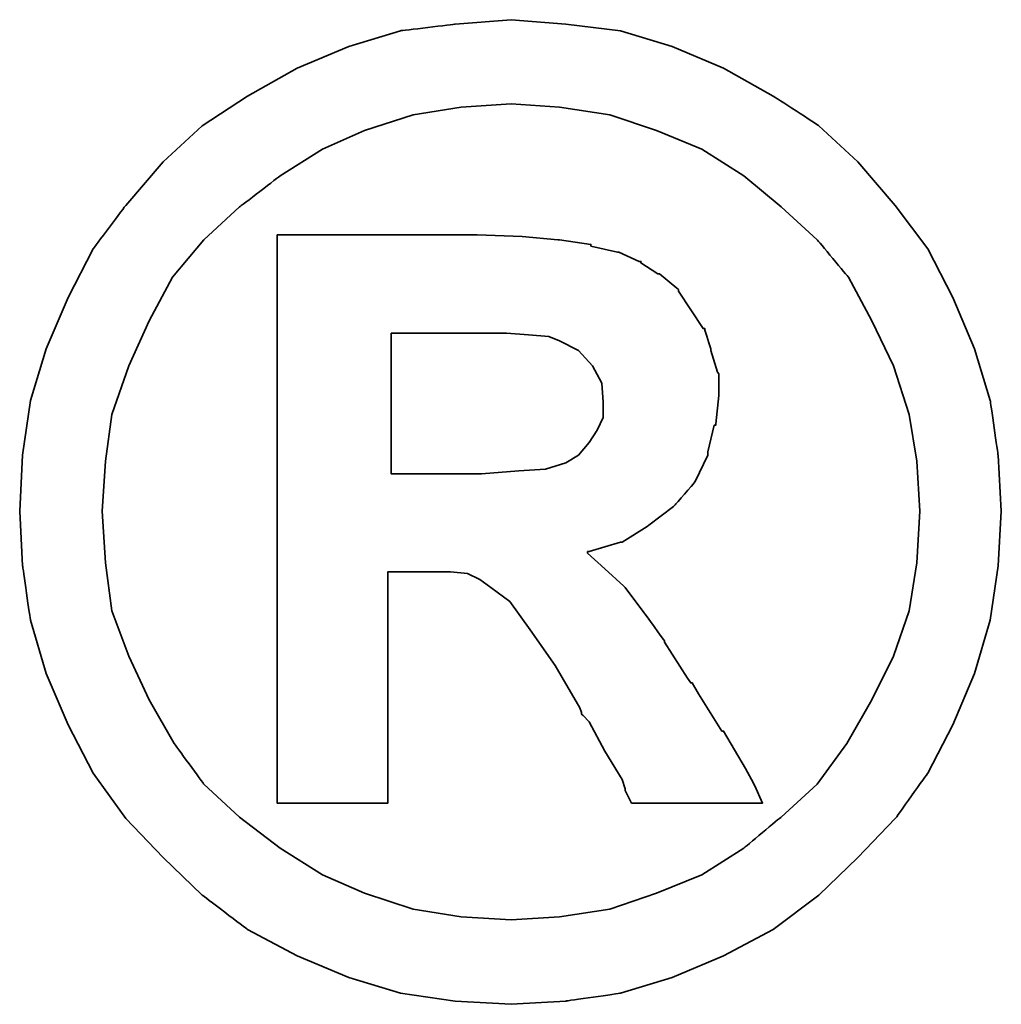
# Model space of a CAD drawing. Header units: millimetres. Extents: x -144 to 679, y 19 to 95.
# Tile 47 of 50: x -71.382 to -71.1, y 67.748 to 68.03. Entities that reach past the tile are written whole.
import ezdxf

# ---------------------------------------------------------------- set-up
doc = ezdxf.new("R2010")
doc.units = ezdxf.units.MM
doc.header["$LTSCALE"] = 0.1
doc.layers.add('DIM', color=4, linetype='CONTINUOUS')
doc.layers.add('layer 1', color=7, linetype='CONTINUOUS')

# ---------------------------------------------------------------- blocks, each defined once
blk = doc.blocks.new('TBI MOTION logo(完整正式版)')
at = {"layer": 'layer 1', "color": 22, "lineweight": 35}
for points, knots in [([(81.20634, 4.98624), (81.20634, 4.98624), (81.18649, 5.32862), (81.18649, 5.32862), (81.18649, 5.32862), (81.18649, 5.32862), (81.13886, 5.66206), (81.13886, 5.66206), (81.13886, 5.66206), (81.13886, 5.66206), (81.04359, 5.97764), (81.04359, 5.97764), (81.04359, 5.97764), (81.04359, 5.97764), (80.91061, 6.29124), (80.91061, 6.29124), (80.91061, 6.29124), (80.91061, 6.29124), (80.75778, 6.58697), (80.75778, 6.58697), (80.75778, 6.58697), (80.75778, 6.58697), (80.5593, 6.85294), (80.5593, 6.85294), (80.5593, 6.85294), (80.5593, 6.85294), (80.33105, 7.1189), (80.33105, 7.1189), (80.33105, 7.1189), (80.33105, 7.1189), (80.09287, 7.33921), (80.09287, 7.33921), (80.09287, 7.33921), (80.09287, 7.33921), (79.815, 7.51982), (79.815, 7.51982), (79.815, 7.51982), (79.815, 7.51982), (79.51133, 7.69051), (79.51133, 7.69051), (79.51133, 7.69051), (79.51133, 7.69051), (79.19773, 7.8235), (79.19773, 7.8235), (79.19773, 7.8235), (79.19773, 7.8235), (78.88215, 7.91877), (78.88215, 7.91877), (78.88215, 7.91877), (78.88215, 7.91877), (78.54871, 7.95846), (78.54871, 7.95846), (78.54871, 7.95846), (78.54871, 7.95846), (78.21526, 7.98625), (78.21526, 7.98625), (78.21526, 7.98625), (78.21526, 7.98625), (77.87388, 7.95846), (77.87388, 7.95846), (77.87388, 7.95846), (77.87388, 7.95846), (77.54044, 7.91877), (77.54044, 7.91877), (77.54044, 7.91877), (77.54044, 7.91877), (77.22485, 7.8235), (77.22485, 7.8235), (77.22485, 7.8235), (77.22485, 7.8235), (76.91027, 7.69051), (76.91027, 7.69051), (76.91027, 7.69051), (76.91027, 7.69051), (76.6056, 7.51982), (76.6056, 7.51982), (76.6056, 7.51982), (76.6056, 7.51982), (76.32972, 7.33921), (76.32972, 7.33921), (76.32972, 7.33921), (76.32972, 7.33921), (76.09154, 7.1189), (76.09154, 7.1189), (76.09154, 7.1189), (76.09154, 7.1189), (75.86329, 6.85294), (75.86329, 6.85294), (75.86329, 6.85294), (75.86329, 6.85294), (75.66382, 6.58697), (75.66382, 6.58697), (75.66382, 6.58697), (75.66382, 6.58697), (75.51099, 6.29124), (75.51099, 6.29124), (75.51099, 6.29124), (75.51099, 6.29124), (75.37702, 5.97764), (75.37702, 5.97764), (75.37702, 5.97764), (75.37702, 5.97764), (75.28175, 5.66206), (75.28175, 5.66206), (75.28175, 5.66206), (75.28175, 5.66206), (75.23411, 5.32862), (75.23411, 5.32862), (75.23411, 5.32862), (75.23411, 5.32862), (75.21625, 4.98624), (75.21625, 4.98624), (75.21625, 4.98624), (75.21625, 4.98624), (75.23411, 4.6528), (75.23411, 4.6528), (75.23411, 4.6528), (75.23411, 4.6528), (75.28175, 4.32035), (75.28175, 4.32035), (75.28175, 4.32035), (75.28175, 4.32035), (75.37702, 3.99583), (75.37702, 3.99583), (75.37702, 3.99583), (75.37702, 3.99583), (75.51099, 3.68224), (75.51099, 3.68224), (75.51099, 3.68224), (75.51099, 3.68224), (75.66382, 3.38749), (75.66382, 3.38749), (75.66382, 3.38749), (75.66382, 3.38749), (75.86329, 3.10963), (75.86329, 3.10963), (75.86329, 3.10963), (75.86329, 3.10963), (76.09154, 2.87145), (76.09154, 2.87145), (76.09154, 2.87145), (76.09154, 2.87145), (76.32972, 2.6432), (76.32972, 2.6432), (76.32972, 2.6432), (76.32972, 2.6432), (76.6056, 2.43381), (76.6056, 2.43381), (76.6056, 2.43381), (76.6056, 2.43381), (76.91027, 2.27205), (76.91027, 2.27205), (76.91027, 2.27205), (76.91027, 2.27205), (77.22485, 2.13906), (77.22485, 2.13906), (77.22485, 2.13906), (77.22485, 2.13906), (77.54044, 2.0438), (77.54044, 2.0438), (77.54044, 2.0438), (77.54044, 2.0438), (77.87388, 1.99616), (77.87388, 1.99616), (77.87388, 1.99616), (77.87388, 1.99616), (78.21526, 1.97631), (78.21526, 1.97631), (78.21526, 1.97631), (78.21526, 1.97631), (78.54871, 1.99616), (78.54871, 1.99616), (78.54871, 1.99616), (78.54871, 1.99616), (78.88215, 2.0438), (78.88215, 2.0438), (78.88215, 2.0438), (78.88215, 2.0438), (79.19773, 2.13906), (79.19773, 2.13906), (79.19773, 2.13906), (79.19773, 2.13906), (79.51133, 2.27205), (79.51133, 2.27205), (79.51133, 2.27205), (79.51133, 2.27205), (79.815, 2.43381), (79.815, 2.43381), (79.815, 2.43381), (79.815, 2.43381), (80.09287, 2.6432), (80.09287, 2.6432), (80.09287, 2.6432), (80.09287, 2.6432), (80.33105, 2.87145), (80.33105, 2.87145), (80.33105, 2.87145), (80.33105, 2.87145), (80.5593, 3.10963), (80.5593, 3.10963), (80.5593, 3.10963), (80.5593, 3.10963), (80.75778, 3.38749), (80.75778, 3.38749), (80.75778, 3.38749), (80.75778, 3.38749), (80.91061, 3.68224), (80.91061, 3.68224), (80.91061, 3.68224), (80.91061, 3.68224), (81.04359, 3.99583), (81.04359, 3.99583), (81.04359, 3.99583), (81.04359, 3.99583), (81.13886, 4.32035), (81.13886, 4.32035), (81.13886, 4.32035), (81.13886, 4.32035), (81.18649, 4.6528), (81.18649, 4.6528), (81.18649, 4.6528), (81.18649, 4.6528), (81.20634, 4.98624), (81.20634, 4.98624)], [0, 0, 0, 0, 0.0178571, 0.0178571, 0.0178571, 0.0178572, 0.0357143, 0.0357143, 0.0357143, 0.0357143, 0.0535714, 0.0535714, 0.0535714, 0.0535714, 0.0714286, 0.0714286, 0.0714286, 0.0714286, 0.0892857, 0.0892857, 0.0892857, 0.0892857, 0.1071429, 0.1071429, 0.1071429, 0.1071429, 0.125, 0.125, 0.125, 0.125, 0.1428571, 0.1428571, 0.1428571, 0.1428572, 0.1607143, 0.1607143, 0.1607143, 0.1607143, 0.1785714, 0.1785714, 0.1785714, 0.1785714, 0.1964286, 0.1964286, 0.1964286, 0.1964286, 0.2142857, 0.2142857, 0.2142857, 0.2142857, 0.2321429, 0.2321429, 0.2321429, 0.2321429, 0.25, 0.25, 0.25, 0.25, 0.2678571, 0.2678571, 0.2678571, 0.2678572, 0.2857143, 0.2857143, 0.2857143, 0.2857143, 0.3035714, 0.3035714, 0.3035714, 0.3035714, 0.3214286, 0.3214286, 0.3214286, 0.3214286, 0.3392857, 0.3392857, 0.3392857, 0.3392857, 0.3571429, 0.3571429, 0.3571429, 0.3571429, 0.375, 0.375, 0.375, 0.375, 0.3928571, 0.3928571, 0.3928571, 0.3928572, 0.4107143, 0.4107143, 0.4107143, 0.4107143, 0.4285714, 0.4285714, 0.4285714, 0.4285714, 0.4464286, 0.4464286, 0.4464286, 0.4464286, 0.4642857, 0.4642857, 0.4642857, 0.4642857, 0.4821429, 0.4821429, 0.4821429, 0.4821429, 0.5, 0.5, 0.5, 0.5, 0.5178571, 0.5178571, 0.5178571, 0.5178572, 0.5357143, 0.5357143, 0.5357143, 0.5357143, 0.5535714, 0.5535714, 0.5535714, 0.5535714, 0.5714286, 0.5714286, 0.5714286, 0.5714286, 0.5892857, 0.5892857, 0.5892857, 0.5892857, 0.6071429, 0.6071429, 0.6071429, 0.6071429, 0.625, 0.625, 0.625, 0.625, 0.6428571, 0.6428571, 0.6428571, 0.6428572, 0.6607143, 0.6607143, 0.6607143, 0.6607143, 0.6785714, 0.6785714, 0.6785714, 0.6785714, 0.6964286, 0.6964286, 0.6964286, 0.6964286, 0.7142857, 0.7142857, 0.7142857, 0.7142857, 0.7321429, 0.7321429, 0.7321429, 0.7321429, 0.75, 0.75, 0.75, 0.75, 0.7678571, 0.7678571, 0.7678571, 0.7678572, 0.7857143, 0.7857143, 0.7857143, 0.7857143, 0.8035714, 0.8035714, 0.8035714, 0.8035714, 0.8214286, 0.8214286, 0.8214286, 0.8214286, 0.8392857, 0.8392857, 0.8392857, 0.8392857, 0.8571429, 0.8571429, 0.8571429, 0.8571429, 0.875, 0.875, 0.875, 0.875, 0.8928571, 0.8928571, 0.8928571, 0.8928572, 0.9107143, 0.9107143, 0.9107143, 0.9107143, 0.9285714, 0.9285714, 0.9285714, 0.9285714, 0.9464286, 0.9464286, 0.9464286, 0.9464286, 0.9642857, 0.9642857, 0.9642857, 0.9642857, 0.9821429, 0.9821429, 0.9821429, 0.9821429, 1, 1, 1, 1]), ([(80.71014, 4.98624), (80.71014, 4.98624), (80.69129, 5.29091), (80.69129, 5.29091), (80.69129, 5.29091), (80.69129, 5.29091), (80.64464, 5.57672), (80.64464, 5.57672), (80.64464, 5.57672), (80.64464, 5.57672), (80.54937, 5.87245), (80.54937, 5.87245), (80.54937, 5.87245), (80.54937, 5.87245), (80.41639, 6.14833), (80.41639, 6.14833), (80.41639, 6.14833), (80.41639, 6.14833), (80.27349, 6.41429), (80.27349, 6.41429), (80.27349, 6.41429), (80.27349, 6.41429), (80.08295, 6.64255), (80.08295, 6.64255), (80.08295, 6.64255), (80.08295, 6.64255), (79.86264, 6.84301), (79.86264, 6.84301), (79.86264, 6.84301), (79.86264, 6.84301), (79.63439, 7.03355), (79.63439, 7.03355), (79.63439, 7.03355), (79.63439, 7.03355), (79.37835, 7.1963), (79.37835, 7.1963), (79.37835, 7.1963), (79.37835, 7.1963), (79.10246, 7.30944), (79.10246, 7.30944), (79.10246, 7.30944), (79.10246, 7.30944), (78.81665, 7.40471), (78.81665, 7.40471), (78.81665, 7.40471), (78.81665, 7.40471), (78.511, 7.45234), (78.511, 7.45234), (78.511, 7.45234), (78.511, 7.45234), (78.21526, 7.47219), (78.21526, 7.47219), (78.21526, 7.47219), (78.21526, 7.47219), (77.9106, 7.45234), (77.9106, 7.45234), (77.9106, 7.45234), (77.9106, 7.45234), (77.61685, 7.40471), (77.61685, 7.40471), (77.61685, 7.40471), (77.61685, 7.40471), (77.32012, 7.30944), (77.32012, 7.30944), (77.32012, 7.30944), (77.32012, 7.30944), (77.06309, 7.1963), (77.06309, 7.1963), (77.06309, 7.1963), (77.06309, 7.1963), (76.80606, 7.03355), (76.80606, 7.03355), (76.80606, 7.03355), (76.80606, 7.03355), (76.55797, 6.84301), (76.55797, 6.84301), (76.55797, 6.84301), (76.55797, 6.84301), (76.34063, 6.64255), (76.34063, 6.64255), (76.34063, 6.64255), (76.34063, 6.64255), (76.1491, 6.41429), (76.1491, 6.41429), (76.1491, 6.41429), (76.1491, 6.41429), (76.0062, 6.14833), (76.0062, 6.14833), (76.0062, 6.14833), (76.0062, 6.14833), (75.88314, 5.87245), (75.88314, 5.87245), (75.88314, 5.87245), (75.88314, 5.87245), (75.77794, 5.57672), (75.77794, 5.57672), (75.77794, 5.57672), (75.77794, 5.57672), (75.73924, 5.29091), (75.73924, 5.29091), (75.73924, 5.29091), (75.73924, 5.29091), (75.72039, 4.98624), (75.72039, 4.98624), (75.72039, 4.98624), (75.72039, 4.98624), (75.73924, 4.67165), (75.73924, 4.67165), (75.73924, 4.67165), (75.73924, 4.67165), (75.77794, 4.37791), (75.77794, 4.37791), (75.77794, 4.37791), (75.77794, 4.37791), (75.88314, 4.10102), (75.88314, 4.10102), (75.88314, 4.10102), (75.88314, 4.10102), (76.0062, 3.83407), (76.0062, 3.83407), (76.0062, 3.83407), (76.0062, 3.83407), (76.15902, 3.56811), (76.15902, 3.56811), (76.15902, 3.56811), (76.15902, 3.56811), (76.34063, 3.32001), (76.34063, 3.32001), (76.34063, 3.32001), (76.34063, 3.32001), (76.55797, 3.11955), (76.55797, 3.11955), (76.55797, 3.11955), (76.55797, 3.11955), (76.80606, 2.92901), (76.80606, 2.92901), (76.80606, 2.92901), (76.80606, 2.92901), (77.06309, 2.76725), (77.06309, 2.76725), (77.06309, 2.76725), (77.06309, 2.76725), (77.32012, 2.65412), (77.32012, 2.65412), (77.32012, 2.65412), (77.32012, 2.65412), (77.61685, 2.55786), (77.61685, 2.55786), (77.61685, 2.55786), (77.61685, 2.55786), (77.9106, 2.51022), (77.9106, 2.51022), (77.9106, 2.51022), (77.9106, 2.51022), (78.21526, 2.49137), (78.21526, 2.49137), (78.21526, 2.49137), (78.21526, 2.49137), (78.511, 2.51022), (78.511, 2.51022), (78.511, 2.51022), (78.511, 2.51022), (78.81665, 2.55786), (78.81665, 2.55786), (78.81665, 2.55786), (78.81665, 2.55786), (79.10246, 2.65412), (79.10246, 2.65412), (79.10246, 2.65412), (79.10246, 2.65412), (79.37835, 2.76725), (79.37835, 2.76725), (79.37835, 2.76725), (79.37835, 2.76725), (79.63439, 2.92901), (79.63439, 2.92901), (79.63439, 2.92901), (79.63439, 2.92901), (79.86264, 3.11955), (79.86264, 3.11955), (79.86264, 3.11955), (79.86264, 3.11955), (80.08295, 3.32001), (80.08295, 3.32001), (80.08295, 3.32001), (80.08295, 3.32001), (80.26356, 3.56811), (80.26356, 3.56811), (80.26356, 3.56811), (80.26356, 3.56811), (80.41639, 3.83407), (80.41639, 3.83407), (80.41639, 3.83407), (80.41639, 3.83407), (80.54937, 4.10102), (80.54937, 4.10102), (80.54937, 4.10102), (80.54937, 4.10102), (80.64464, 4.37791), (80.64464, 4.37791), (80.64464, 4.37791), (80.64464, 4.37791), (80.69129, 4.67165), (80.69129, 4.67165), (80.69129, 4.67165), (80.69129, 4.67165), (80.71014, 4.98624), (80.71014, 4.98624)], [0, 0, 0, 0, 0.0192308, 0.0192308, 0.0192308, 0.0192308, 0.0384615, 0.0384615, 0.0384615, 0.0384615, 0.0576923, 0.0576923, 0.0576923, 0.0576923, 0.0769231, 0.0769231, 0.0769231, 0.0769231, 0.0961538, 0.0961538, 0.0961538, 0.0961539, 0.1153846, 0.1153846, 0.1153846, 0.1153846, 0.1346154, 0.1346154, 0.1346154, 0.1346154, 0.1538462, 0.1538462, 0.1538462, 0.1538462, 0.1730769, 0.1730769, 0.1730769, 0.1730769, 0.1923077, 0.1923077, 0.1923077, 0.1923077, 0.2115385, 0.2115385, 0.2115385, 0.2115385, 0.2307692, 0.2307692, 0.2307692, 0.2307692, 0.25, 0.25, 0.25, 0.25, 0.2692308, 0.2692308, 0.2692308, 0.2692308, 0.2884615, 0.2884615, 0.2884615, 0.2884615, 0.3076923, 0.3076923, 0.3076923, 0.3076923, 0.3269231, 0.3269231, 0.3269231, 0.3269231, 0.3461538, 0.3461538, 0.3461538, 0.3461539, 0.3653846, 0.3653846, 0.3653846, 0.3653846, 0.3846154, 0.3846154, 0.3846154, 0.3846154, 0.4038462, 0.4038462, 0.4038462, 0.4038462, 0.4230769, 0.4230769, 0.4230769, 0.4230769, 0.4423077, 0.4423077, 0.4423077, 0.4423077, 0.4615385, 0.4615385, 0.4615385, 0.4615385, 0.4807692, 0.4807692, 0.4807692, 0.4807692, 0.5, 0.5, 0.5, 0.5, 0.5192308, 0.5192308, 0.5192308, 0.5192308, 0.5384615, 0.5384615, 0.5384615, 0.5384615, 0.5576923, 0.5576923, 0.5576923, 0.5576923, 0.5769231, 0.5769231, 0.5769231, 0.5769231, 0.5961538, 0.5961538, 0.5961538, 0.5961539, 0.6153846, 0.6153846, 0.6153846, 0.6153846, 0.6346154, 0.6346154, 0.6346154, 0.6346154, 0.6538462, 0.6538462, 0.6538462, 0.6538462, 0.6730769, 0.6730769, 0.6730769, 0.6730769, 0.6923077, 0.6923077, 0.6923077, 0.6923077, 0.7115385, 0.7115385, 0.7115385, 0.7115385, 0.7307692, 0.7307692, 0.7307692, 0.7307692, 0.75, 0.75, 0.75, 0.75, 0.7692308, 0.7692308, 0.7692308, 0.7692308, 0.7884615, 0.7884615, 0.7884615, 0.7884615, 0.8076923, 0.8076923, 0.8076923, 0.8076923, 0.8269231, 0.8269231, 0.8269231, 0.8269231, 0.8461538, 0.8461538, 0.8461538, 0.8461539, 0.8653846, 0.8653846, 0.8653846, 0.8653846, 0.8846154, 0.8846154, 0.8846154, 0.8846154, 0.9038462, 0.9038462, 0.9038462, 0.9038462, 0.9230769, 0.9230769, 0.9230769, 0.9230769, 0.9423077, 0.9423077, 0.9423077, 0.9423077, 0.9615385, 0.9615385, 0.9615385, 0.9615385, 0.9807692, 0.9807692, 0.9807692, 0.9807692, 1, 1, 1, 1]), ([(76.78721, 3.2823), (76.78721, 3.2823), (76.78721, 3.32001), (76.78721, 3.32001), (76.78721, 3.32001), (76.78721, 3.32001), (76.78721, 3.42422), (76.78721, 3.42422), (76.78721, 3.42422), (76.78721, 3.42422), (76.78721, 3.59689), (76.78721, 3.59689), (76.78721, 3.59689), (76.78721, 3.59689), (76.78721, 3.80529), (76.78721, 3.80529), (76.78721, 3.80529), (76.78721, 3.80529), (76.78721, 4.0524), (76.78721, 4.0524), (76.78721, 4.0524), (76.78721, 4.0524), (76.78721, 4.32035), (76.78721, 4.32035), (76.78721, 4.32035), (76.78721, 4.32035), (76.78721, 4.92868), (76.78721, 4.92868), (76.78721, 4.92868), (76.78721, 4.92868), (76.78721, 5.53801), (76.78721, 5.53801), (76.78721, 5.53801), (76.78721, 5.53801), (76.78721, 5.82482), (76.78721, 5.82482), (76.78721, 5.82482), (76.78721, 5.82482), (76.78721, 6.07291), (76.78721, 6.07291), (76.78721, 6.07291), (76.78721, 6.07291), (76.78721, 6.30017), (76.78721, 6.30017), (76.78721, 6.30017), (76.78721, 6.30017), (76.78721, 6.45399), (76.78721, 6.45399), (76.78721, 6.45399), (76.78721, 6.45399), (76.78721, 6.5572), (76.78721, 6.5572), (76.78721, 6.5572), (76.78721, 6.5572), (76.78721, 6.59689), (76.78721, 6.59689), (76.78721, 6.59689), (76.78721, 6.59689), (76.78721, 6.67232), (76.78721, 6.67232), (76.78721, 6.67232), (76.78721, 6.67232), (76.8537, 6.67232), (76.8537, 6.67232), (76.8537, 6.67232), (76.8537, 6.67232), (76.87355, 6.67232), (76.87355, 6.67232), (76.87355, 6.67232), (76.87355, 6.67232), (76.91027, 6.67232), (76.91027, 6.67232), (76.91027, 6.67232), (76.91027, 6.67232), (77.04424, 6.67232), (77.04424, 6.67232), (77.04424, 6.67232), (77.04424, 6.67232), (77.22485, 6.67232), (77.22485, 6.67232), (77.22485, 6.67232), (77.22485, 6.67232), (77.43524, 6.67232), (77.43524, 6.67232), (77.43524, 6.67232), (77.43524, 6.67232), (77.65357, 6.67232), (77.65357, 6.67232), (77.65357, 6.67232), (77.65357, 6.67232), (77.82625, 6.67232), (77.82625, 6.67232), (77.82625, 6.67232), (77.82625, 6.67232), (77.94037, 6.67232), (77.94037, 6.67232), (77.94037, 6.67232), (77.94037, 6.67232), (77.97709, 6.67232), (77.97709, 6.67232), (77.97709, 6.67232), (77.97709, 6.67232), (77.99694, 6.67232), (77.99694, 6.67232), (77.99694, 6.67232), (77.99694, 6.67232), (78.00686, 6.67232), (78.00686, 6.67232), (78.00686, 6.67232), (78.00686, 6.67232), (78.28275, 6.6624), (78.28275, 6.6624), (78.28275, 6.6624), (78.28275, 6.6624), (78.50107, 6.64255), (78.50107, 6.64255), (78.50107, 6.64255), (78.50107, 6.64255), (78.511, 6.64255), (78.511, 6.64255), (78.511, 6.64255), (78.511, 6.64255), (78.70154, 6.61476), (78.70154, 6.61476), (78.70154, 6.61476), (78.70154, 6.61476), (78.70154, 6.60483), (78.70154, 6.60483), (78.70154, 6.60483), (78.70154, 6.60483), (78.86429, 6.56713), (78.86429, 6.56713), (78.86429, 6.56713), (78.86429, 6.56713), (78.87223, 6.56713), (78.87223, 6.56713), (78.87223, 6.56713), (78.87223, 6.56713), (78.99727, 6.51056), (78.99727, 6.51056), (78.99727, 6.51056), (78.99727, 6.51056), (79.00719, 6.51056), (79.00719, 6.51056), (79.00719, 6.51056), (79.00719, 6.51056), (79.00719, 6.50162), (79.00719, 6.50162), (79.00719, 6.50162), (79.00719, 6.50162), (79.1104, 6.43415), (79.1104, 6.43415), (79.1104, 6.43415), (79.1104, 6.43415), (79.12132, 6.43415), (79.12132, 6.43415), (79.12132, 6.43415), (79.12132, 6.43415), (79.22552, 6.34781), (79.22552, 6.34781), (79.22552, 6.34781), (79.22552, 6.34781), (79.23544, 6.33888), (79.23544, 6.33888), (79.23544, 6.33888), (79.23544, 6.33888), (79.23544, 6.32895), (79.23544, 6.32895), (79.23544, 6.32895), (79.23544, 6.32895), (79.31087, 6.21483), (79.31087, 6.21483), (79.31087, 6.21483), (79.31087, 6.21483), (79.38629, 6.1007), (79.38629, 6.1007), (79.38629, 6.1007), (79.38629, 6.1007), (79.3972, 6.1007), (79.3972, 6.1007), (79.3972, 6.1007), (79.3972, 6.1007), (79.3972, 6.09078), (79.3972, 6.09078), (79.3972, 6.09078), (79.3972, 6.09078), (79.43392, 5.97764), (79.43392, 5.97764), (79.43392, 5.97764), (79.43392, 5.97764), (79.43392, 5.96772), (79.43392, 5.96772), (79.43392, 5.96772), (79.43392, 5.96772), (79.47362, 5.83474), (79.47362, 5.83474), (79.47362, 5.83474), (79.47362, 5.83474), (79.48156, 5.82482), (79.48156, 5.82482), (79.48156, 5.82482), (79.48156, 5.82482), (79.48156, 5.69977), (79.48156, 5.69977), (79.48156, 5.69977), (79.48156, 5.69977), (79.48156, 5.69183), (79.48156, 5.69183), (79.48156, 5.69183), (79.48156, 5.69183), (79.4637, 5.51915), (79.4637, 5.51915), (79.4637, 5.51915), (79.4637, 5.51915), (79.4637, 5.51122), (79.4637, 5.51122), (79.4637, 5.51122), (79.4637, 5.51122), (79.45377, 5.51122), (79.45377, 5.51122), (79.45377, 5.51122), (79.45377, 5.51122), (79.41507, 5.34847), (79.41507, 5.34847), (79.41507, 5.34847), (79.41507, 5.34847), (79.41507, 5.33854), (79.41507, 5.33854), (79.41507, 5.33854), (79.41507, 5.33854), (79.41507, 5.32862), (79.41507, 5.32862), (79.41507, 5.32862), (79.41507, 5.32862), (79.33865, 5.16785), (79.33865, 5.16785), (79.33865, 5.16785), (79.33865, 5.16785), (79.33071, 5.15693), (79.33071, 5.15693), (79.33071, 5.15693), (79.33071, 5.15693), (79.2156, 5.02495), (79.2156, 5.02495), (79.2156, 5.02495), (79.2156, 5.02495), (79.20567, 5.01502), (79.20567, 5.01502), (79.20567, 5.01502), (79.20567, 5.01502), (79.05483, 4.89991), (79.05483, 4.89991), (79.05483, 4.89991), (79.05483, 4.89991), (79.04491, 4.89197), (79.04491, 4.89197), (79.04491, 4.89197), (79.04491, 4.89197), (78.89208, 4.7967), (78.89208, 4.7967), (78.89208, 4.7967), (78.89208, 4.7967), (78.88215, 4.7967), (78.88215, 4.7967), (78.88215, 4.7967), (78.88215, 4.7967), (78.69161, 4.73913), (78.69161, 4.73913), (78.69161, 4.73913), (78.69161, 4.73913), (78.68169, 4.73913), (78.68169, 4.73913), (78.68169, 4.73913), (78.68169, 4.73913), (78.68169, 4.72921), (78.68169, 4.72921), (78.68169, 4.72921), (78.68169, 4.72921), (78.78688, 4.63394), (78.78688, 4.63394), (78.78688, 4.63394), (78.78688, 4.63394), (78.902, 4.52875), (78.902, 4.52875), (78.902, 4.52875), (78.902, 4.52875), (78.91093, 4.52081), (78.91093, 4.52081), (78.91093, 4.52081), (78.91093, 4.52081), (79.02506, 4.36798), (79.02506, 4.36798), (79.02506, 4.36798), (79.02506, 4.36798), (79.1501, 4.1953), (79.1501, 4.1953), (79.1501, 4.1953), (79.1501, 4.1953), (79.1501, 4.18736), (79.1501, 4.18736), (79.1501, 4.18736), (79.1501, 4.18736), (79.29201, 3.96705), (79.29201, 3.96705), (79.29201, 3.96705), (79.29201, 3.96705), (79.31087, 3.93828), (79.31087, 3.93828), (79.31087, 3.93828), (79.31087, 3.93828), (79.32079, 3.93828), (79.32079, 3.93828), (79.32079, 3.93828), (79.32079, 3.93828), (79.3585, 3.87178), (79.3585, 3.87178), (79.3585, 3.87178), (79.3585, 3.87178), (79.50141, 3.64353), (79.50141, 3.64353), (79.50141, 3.64353), (79.50141, 3.64353), (79.51133, 3.64353), (79.51133, 3.64353), (79.51133, 3.64353), (79.51133, 3.64353), (79.64431, 3.41528), (79.64431, 3.41528), (79.64431, 3.41528), (79.64431, 3.41528), (79.68202, 3.3478), (79.68202, 3.3478), (79.68202, 3.3478), (79.68202, 3.3478), (79.70187, 3.31009), (79.70187, 3.31009), (79.70187, 3.31009), (79.70187, 3.31009), (79.7495, 3.2049), (79.7495, 3.2049), (79.7495, 3.2049), (79.7495, 3.2049), (79.64431, 3.2049), (79.64431, 3.2049), (79.64431, 3.2049), (79.64431, 3.2049), (79.62546, 3.2049), (79.62546, 3.2049), (79.62546, 3.2049), (79.62546, 3.2049), (79.53912, 3.2049), (79.53912, 3.2049), (79.53912, 3.2049), (79.53912, 3.2049), (79.31087, 3.2049), (79.31087, 3.2049), (79.31087, 3.2049), (79.31087, 3.2049), (79.08262, 3.2049), (79.08262, 3.2049), (79.08262, 3.2049), (79.08262, 3.2049), (79.00719, 3.2049), (79.00719, 3.2049), (79.00719, 3.2049), (79.00719, 3.2049), (78.98735, 3.2049), (78.98735, 3.2049), (78.98735, 3.2049), (78.98735, 3.2049), (78.94964, 3.2049), (78.94964, 3.2049), (78.94964, 3.2049), (78.94964, 3.2049), (78.92979, 3.24459), (78.92979, 3.24459), (78.92979, 3.24459), (78.92979, 3.24459), (78.91093, 3.2823), (78.91093, 3.2823), (78.91093, 3.2823), (78.91093, 3.2823), (78.91093, 3.29223), (78.91093, 3.29223), (78.91093, 3.29223), (78.91093, 3.29223), (78.89208, 3.3478), (78.89208, 3.3478), (78.89208, 3.3478), (78.89208, 3.3478), (78.78688, 3.52048), (78.78688, 3.52048), (78.78688, 3.52048), (78.78688, 3.52048), (78.69161, 3.7001), (78.69161, 3.7001), (78.69161, 3.7001), (78.69161, 3.7001), (78.6539, 3.7388), (78.6539, 3.7388), (78.6539, 3.7388), (78.6539, 3.7388), (78.64398, 3.74873), (78.64398, 3.74873), (78.64398, 3.74873), (78.64398, 3.74873), (78.64398, 3.75766), (78.64398, 3.75766), (78.64398, 3.75766), (78.64398, 3.75766), (78.63405, 3.78644), (78.63405, 3.78644), (78.63405, 3.78644), (78.63405, 3.78644), (78.48321, 4.04347), (78.48321, 4.04347), (78.48321, 4.04347), (78.48321, 4.04347), (78.33038, 4.2618), (78.33038, 4.2618), (78.33038, 4.2618), (78.33038, 4.2618), (78.20732, 4.43447), (78.20732, 4.43447), (78.20732, 4.43447), (78.20732, 4.43447), (78.09221, 4.52081), (78.09221, 4.52081), (78.09221, 4.52081), (78.09221, 4.52081), (78.02472, 4.56845), (78.02472, 4.56845), (78.02472, 4.56845), (78.02472, 4.56845), (77.9493, 4.60616), (77.9493, 4.60616), (77.9493, 4.60616), (77.9493, 4.60616), (77.8451, 4.61608), (77.8451, 4.61608), (77.8451, 4.61608), (77.8451, 4.61608), (77.71113, 4.61608), (77.71113, 4.61608), (77.71113, 4.61608), (77.71113, 4.61608), (77.69128, 4.61608), (77.69128, 4.61608), (77.69128, 4.61608), (77.69128, 4.61608), (77.67342, 4.61608), (77.67342, 4.61608), (77.67342, 4.61608), (77.67342, 4.61608), (77.5583, 4.61608), (77.5583, 4.61608), (77.5583, 4.61608), (77.5583, 4.61608), (77.46303, 4.61608), (77.46303, 4.61608), (77.46303, 4.61608), (77.46303, 4.61608), (77.46303, 4.54761), (77.46303, 4.54761), (77.46303, 4.54761), (77.46303, 4.54761), (77.46303, 4.47318), (77.46303, 4.47318), (77.46303, 4.47318), (77.46303, 4.47318), (77.46303, 4.24294), (77.46303, 4.24294), (77.46303, 4.24294), (77.46303, 4.24294), (77.46303, 3.99583), (77.46303, 3.99583), (77.46303, 3.99583), (77.46303, 3.99583), (77.46303, 3.72888), (77.46303, 3.72888), (77.46303, 3.72888), (77.46303, 3.72888), (77.46303, 3.51055), (77.46303, 3.51055), (77.46303, 3.51055), (77.46303, 3.51055), (77.46303, 3.42422), (77.46303, 3.42422), (77.46303, 3.42422), (77.46303, 3.42422), (77.46303, 3.35773), (77.46303, 3.35773), (77.46303, 3.35773), (77.46303, 3.35773), (77.46303, 3.30017), (77.46303, 3.30017), (77.46303, 3.30017), (77.46303, 3.30017), (77.46303, 3.2823), (77.46303, 3.2823), (77.46303, 3.2823), (77.46303, 3.2823), (77.46303, 3.2049), (77.46303, 3.2049), (77.46303, 3.2049), (77.46303, 3.2049), (77.39753, 3.2049), (77.39753, 3.2049), (77.39753, 3.2049), (77.39753, 3.2049), (77.37768, 3.2049), (77.37768, 3.2049), (77.37768, 3.2049), (77.37768, 3.2049), (77.32012, 3.2049), (77.32012, 3.2049), (77.32012, 3.2049), (77.32012, 3.2049), (77.12165, 3.2049), (77.12165, 3.2049), (77.12165, 3.2049), (77.12165, 3.2049), (76.94897, 3.2049), (76.94897, 3.2049), (76.94897, 3.2049), (76.94897, 3.2049), (76.8924, 3.2049), (76.8924, 3.2049), (76.8924, 3.2049), (76.8924, 3.2049), (76.8537, 3.2049), (76.8537, 3.2049), (76.8537, 3.2049), (76.8537, 3.2049), (76.78721, 3.2049), (76.78721, 3.2049), (76.78721, 3.2049), (76.78721, 3.2049), (76.78721, 3.2823), (76.78721, 3.2823)], [0, 0, 0, 0, 0.0074074, 0.0074074, 0.0074074, 0.0074074, 0.0148148, 0.0148148, 0.0148148, 0.0148148, 0.0222222, 0.0222222, 0.0222222, 0.0222222, 0.0296296, 0.0296296, 0.0296296, 0.0296296, 0.037037, 0.037037, 0.037037, 0.037037, 0.0444444, 0.0444444, 0.0444444, 0.0444445, 0.0518519, 0.0518519, 0.0518519, 0.0518519, 0.0592593, 0.0592593, 0.0592593, 0.0592593, 0.0666667, 0.0666667, 0.0666667, 0.0666667, 0.0740741, 0.0740741, 0.0740741, 0.0740741, 0.0814815, 0.0814815, 0.0814815, 0.0814815, 0.0888889, 0.0888889, 0.0888889, 0.0888889, 0.0962963, 0.0962963, 0.0962963, 0.0962963, 0.1037037, 0.1037037, 0.1037037, 0.1037037, 0.1111111, 0.1111111, 0.1111111, 0.1111111, 0.1185185, 0.1185185, 0.1185185, 0.1185185, 0.1259259, 0.1259259, 0.1259259, 0.1259259, 0.1333333, 0.1333333, 0.1333333, 0.1333333, 0.1407407, 0.1407407, 0.1407407, 0.1407408, 0.1481481, 0.1481481, 0.1481481, 0.1481482, 0.1555556, 0.1555556, 0.1555556, 0.1555556, 0.162963, 0.162963, 0.162963, 0.162963, 0.1703704, 0.1703704, 0.1703704, 0.1703704, 0.1777778, 0.1777778, 0.1777778, 0.1777778, 0.1851852, 0.1851852, 0.1851852, 0.1851852, 0.1925926, 0.1925926, 0.1925926, 0.1925926, 0.2, 0.2, 0.2, 0.2, 0.2074074, 0.2074074, 0.2074074, 0.2074074, 0.2148148, 0.2148148, 0.2148148, 0.2148148, 0.2222222, 0.2222222, 0.2222222, 0.2222222, 0.2296296, 0.2296296, 0.2296296, 0.2296296, 0.237037, 0.237037, 0.237037, 0.237037, 0.2444444, 0.2444444, 0.2444444, 0.2444445, 0.2518519, 0.2518519, 0.2518519, 0.2518519, 0.2592593, 0.2592593, 0.2592593, 0.2592593, 0.2666667, 0.2666667, 0.2666667, 0.2666667, 0.2740741, 0.2740741, 0.2740741, 0.2740741, 0.2814815, 0.2814815, 0.2814815, 0.2814815, 0.2888889, 0.2888889, 0.2888889, 0.2888889, 0.2962963, 0.2962963, 0.2962963, 0.2962963, 0.3037037, 0.3037037, 0.3037037, 0.3037037, 0.3111111, 0.3111111, 0.3111111, 0.3111111, 0.3185185, 0.3185185, 0.3185185, 0.3185185, 0.3259259, 0.3259259, 0.3259259, 0.3259259, 0.3333333, 0.3333333, 0.3333333, 0.3333333, 0.3407407, 0.3407407, 0.3407407, 0.3407408, 0.3481481, 0.3481481, 0.3481481, 0.3481482, 0.3555556, 0.3555556, 0.3555556, 0.3555556, 0.362963, 0.362963, 0.362963, 0.362963, 0.3703704, 0.3703704, 0.3703704, 0.3703704, 0.3777778, 0.3777778, 0.3777778, 0.3777778, 0.3851852, 0.3851852, 0.3851852, 0.3851852, 0.3925926, 0.3925926, 0.3925926, 0.3925926, 0.4, 0.4, 0.4, 0.4, 0.4074074, 0.4074074, 0.4074074, 0.4074074, 0.4148148, 0.4148148, 0.4148148, 0.4148148, 0.4222222, 0.4222222, 0.4222222, 0.4222222, 0.4296296, 0.4296296, 0.4296296, 0.4296296, 0.437037, 0.437037, 0.437037, 0.437037, 0.4444444, 0.4444444, 0.4444444, 0.4444445, 0.4518519, 0.4518519, 0.4518519, 0.4518519, 0.4592593, 0.4592593, 0.4592593, 0.4592593, 0.4666667, 0.4666667, 0.4666667, 0.4666667, 0.4740741, 0.4740741, 0.4740741, 0.4740741, 0.4814815, 0.4814815, 0.4814815, 0.4814815, 0.4888889, 0.4888889, 0.4888889, 0.4888889, 0.4962963, 0.4962963, 0.4962963, 0.4962963, 0.5037037, 0.5037037, 0.5037037, 0.5037037, 0.5111111, 0.5111111, 0.5111111, 0.5111111, 0.5185185, 0.5185185, 0.5185185, 0.5185185, 0.5259259, 0.5259259, 0.5259259, 0.5259259, 0.5333333, 0.5333333, 0.5333333, 0.5333333, 0.5407407, 0.5407407, 0.5407407, 0.5407408, 0.5481481, 0.5481481, 0.5481481, 0.5481482, 0.5555556, 0.5555556, 0.5555556, 0.5555556, 0.562963, 0.562963, 0.562963, 0.562963, 0.5703704, 0.5703704, 0.5703704, 0.5703704, 0.5777778, 0.5777778, 0.5777778, 0.5777778, 0.5851852, 0.5851852, 0.5851852, 0.5851852, 0.5925926, 0.5925926, 0.5925926, 0.5925926, 0.6, 0.6, 0.6, 0.6, 0.6074074, 0.6074074, 0.6074074, 0.6074074, 0.6148148, 0.6148148, 0.6148148, 0.6148148, 0.6222222, 0.6222222, 0.6222222, 0.6222222, 0.6296296, 0.6296296, 0.6296296, 0.6296296, 0.637037, 0.637037, 0.637037, 0.637037, 0.6444444, 0.6444444, 0.6444444, 0.6444445, 0.6518519, 0.6518519, 0.6518519, 0.6518519, 0.6592593, 0.6592593, 0.6592593, 0.6592593, 0.6666667, 0.6666667, 0.6666667, 0.6666667, 0.6740741, 0.6740741, 0.6740741, 0.6740741, 0.6814815, 0.6814815, 0.6814815, 0.6814815, 0.6888889, 0.6888889, 0.6888889, 0.6888889, 0.6962963, 0.6962963, 0.6962963, 0.6962963, 0.7037037, 0.7037037, 0.7037037, 0.7037037, 0.7111111, 0.7111111, 0.7111111, 0.7111111, 0.7185185, 0.7185185, 0.7185185, 0.7185185, 0.7259259, 0.7259259, 0.7259259, 0.7259259, 0.7333333, 0.7333333, 0.7333333, 0.7333333, 0.7407407, 0.7407407, 0.7407407, 0.7407408, 0.7481481, 0.7481481, 0.7481481, 0.7481482, 0.7555556, 0.7555556, 0.7555556, 0.7555556, 0.762963, 0.762963, 0.762963, 0.762963, 0.7703704, 0.7703704, 0.7703704, 0.7703704, 0.7777778, 0.7777778, 0.7777778, 0.7777778, 0.7851852, 0.7851852, 0.7851852, 0.7851852, 0.7925926, 0.7925926, 0.7925926, 0.7925926, 0.8, 0.8, 0.8, 0.8, 0.8074074, 0.8074074, 0.8074074, 0.8074074, 0.8148148, 0.8148148, 0.8148148, 0.8148148, 0.8222222, 0.8222222, 0.8222222, 0.8222222, 0.8296296, 0.8296296, 0.8296296, 0.8296296, 0.837037, 0.837037, 0.837037, 0.837037, 0.8444444, 0.8444444, 0.8444444, 0.8444445, 0.8518519, 0.8518519, 0.8518519, 0.8518519, 0.8592593, 0.8592593, 0.8592593, 0.8592593, 0.8666667, 0.8666667, 0.8666667, 0.8666667, 0.8740741, 0.8740741, 0.8740741, 0.8740741, 0.8814815, 0.8814815, 0.8814815, 0.8814815, 0.8888889, 0.8888889, 0.8888889, 0.8888889, 0.8962963, 0.8962963, 0.8962963, 0.8962963, 0.9037037, 0.9037037, 0.9037037, 0.9037037, 0.9111111, 0.9111111, 0.9111111, 0.9111111, 0.9185185, 0.9185185, 0.9185185, 0.9185185, 0.9259259, 0.9259259, 0.9259259, 0.9259259, 0.9333333, 0.9333333, 0.9333333, 0.9333333, 0.9407407, 0.9407407, 0.9407407, 0.9407408, 0.9481481, 0.9481481, 0.9481481, 0.9481482, 0.9555556, 0.9555556, 0.9555556, 0.9555556, 0.962963, 0.962963, 0.962963, 0.962963, 0.9703704, 0.9703704, 0.9703704, 0.9703704, 0.9777778, 0.9777778, 0.9777778, 0.9777778, 0.9851852, 0.9851852, 0.9851852, 0.9851852, 0.9925926, 0.9925926, 0.9925926, 0.9925926, 1, 1, 1, 1]), ([(77.48288, 6.07291), (77.48288, 6.07291), (77.48288, 5.99551), (77.48288, 5.99551), (77.48288, 5.99551), (77.48288, 5.99551), (77.48288, 5.82482), (77.48288, 5.82482), (77.48288, 5.82482), (77.48288, 5.82482), (77.48288, 5.63328), (77.48288, 5.63328), (77.48288, 5.63328), (77.48288, 5.63328), (77.48288, 5.46358), (77.48288, 5.46358), (77.48288, 5.46358), (77.48288, 5.46358), (77.48288, 5.29091), (77.48288, 5.29091), (77.48288, 5.29091), (77.48288, 5.29091), (77.48288, 5.21449), (77.48288, 5.21449), (77.48288, 5.21449), (77.48288, 5.21449), (77.50074, 5.21449), (77.50074, 5.21449), (77.50074, 5.21449), (77.50074, 5.21449), (77.71113, 5.21449), (77.71113, 5.21449), (77.71113, 5.21449), (77.71113, 5.21449), (77.94037, 5.21449), (77.94037, 5.21449), (77.94037, 5.21449), (77.94037, 5.21449), (78.01579, 5.21449), (78.01579, 5.21449), (78.01579, 5.21449), (78.01579, 5.21449), (78.03465, 5.21449), (78.03465, 5.21449), (78.03465, 5.21449), (78.03465, 5.21449), (78.2629, 5.23335), (78.2629, 5.23335), (78.2629, 5.23335), (78.2629, 5.23335), (78.42565, 5.24327), (78.42565, 5.24327), (78.42565, 5.24327), (78.42565, 5.24327), (78.54871, 5.28098), (78.54871, 5.28098), (78.54871, 5.28098), (78.54871, 5.28098), (78.62611, 5.32862), (78.62611, 5.32862), (78.62611, 5.32862), (78.62611, 5.32862), (78.69161, 5.40503), (78.69161, 5.40503), (78.69161, 5.40503), (78.69161, 5.40503), (78.73925, 5.48145), (78.73925, 5.48145), (78.73925, 5.48145), (78.73925, 5.48145), (78.77696, 5.55885), (78.77696, 5.55885), (78.77696, 5.55885), (78.77696, 5.55885), (78.77696, 5.65214), (78.77696, 5.65214), (78.77696, 5.65214), (78.77696, 5.65214), (78.76902, 5.76726), (78.76902, 5.76726), (78.76902, 5.76726), (78.76902, 5.76726), (78.71146, 5.87245), (78.71146, 5.87245), (78.71146, 5.87245), (78.71146, 5.87245), (78.62611, 5.96772), (78.62611, 5.96772), (78.62611, 5.96772), (78.62611, 5.96772), (78.511, 6.02528), (78.511, 6.02528), (78.511, 6.02528), (78.511, 6.02528), (78.44451, 6.05306), (78.44451, 6.05306), (78.44451, 6.05306), (78.44451, 6.05306), (78.32046, 6.06299), (78.32046, 6.06299), (78.32046, 6.06299), (78.32046, 6.06299), (78.18748, 6.07291), (78.18748, 6.07291), (78.18748, 6.07291), (78.18748, 6.07291), (77.99694, 6.07291), (77.99694, 6.07291), (77.99694, 6.07291), (77.99694, 6.07291), (77.97709, 6.07291), (77.97709, 6.07291), (77.97709, 6.07291), (77.97709, 6.07291), (77.90167, 6.07291), (77.90167, 6.07291), (77.90167, 6.07291), (77.90167, 6.07291), (77.69128, 6.07291), (77.69128, 6.07291), (77.69128, 6.07291), (77.69128, 6.07291), (77.50074, 6.07291), (77.50074, 6.07291), (77.50074, 6.07291), (77.50074, 6.07291), (77.48288, 6.07291), (77.48288, 6.07291)], [0, 0, 0, 0, 0.03125, 0.03125, 0.03125, 0.03125, 0.0625, 0.0625, 0.0625, 0.0625, 0.09375, 0.09375, 0.09375, 0.09375, 0.125, 0.125, 0.125, 0.125, 0.15625, 0.15625, 0.15625, 0.15625, 0.1875, 0.1875, 0.1875, 0.1875, 0.21875, 0.21875, 0.21875, 0.21875, 0.25, 0.25, 0.25, 0.25, 0.28125, 0.28125, 0.28125, 0.28125, 0.3125, 0.3125, 0.3125, 0.3125, 0.34375, 0.34375, 0.34375, 0.34375, 0.375, 0.375, 0.375, 0.375, 0.40625, 0.40625, 0.40625, 0.40625, 0.4375, 0.4375, 0.4375, 0.4375, 0.46875, 0.46875, 0.46875, 0.46875, 0.5, 0.5, 0.5, 0.5, 0.53125, 0.53125, 0.53125, 0.53125, 0.5625, 0.5625, 0.5625, 0.5625, 0.59375, 0.59375, 0.59375, 0.59375, 0.625, 0.625, 0.625, 0.625, 0.65625, 0.65625, 0.65625, 0.65625, 0.6875, 0.6875, 0.6875, 0.6875, 0.71875, 0.71875, 0.71875, 0.71875, 0.75, 0.75, 0.75, 0.75, 0.78125, 0.78125, 0.78125, 0.78125, 0.8125, 0.8125, 0.8125, 0.8125, 0.84375, 0.84375, 0.84375, 0.84375, 0.875, 0.875, 0.875, 0.875, 0.90625, 0.90625, 0.90625, 0.90625, 0.9375, 0.9375, 0.9375, 0.9375, 0.96875, 0.96875, 0.96875, 0.96875, 1, 1, 1, 1])]:
    blk.add_open_spline(points, degree=3, knots=knots, dxfattribs=at)

msp = doc.modelspace()

# ---------------------------------------------------------------- block references
at = {"layer": 'DIM', "color": 7, "xscale": 0.0470770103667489, "yscale": 0.0470770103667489, "zscale": 0.0470770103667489}
msp.add_blockref('TBI MOTION logo(完整正式版)', (-74.92314, 67.6545), dxfattribs=at)

doc.saveas('drawing.dxf')
